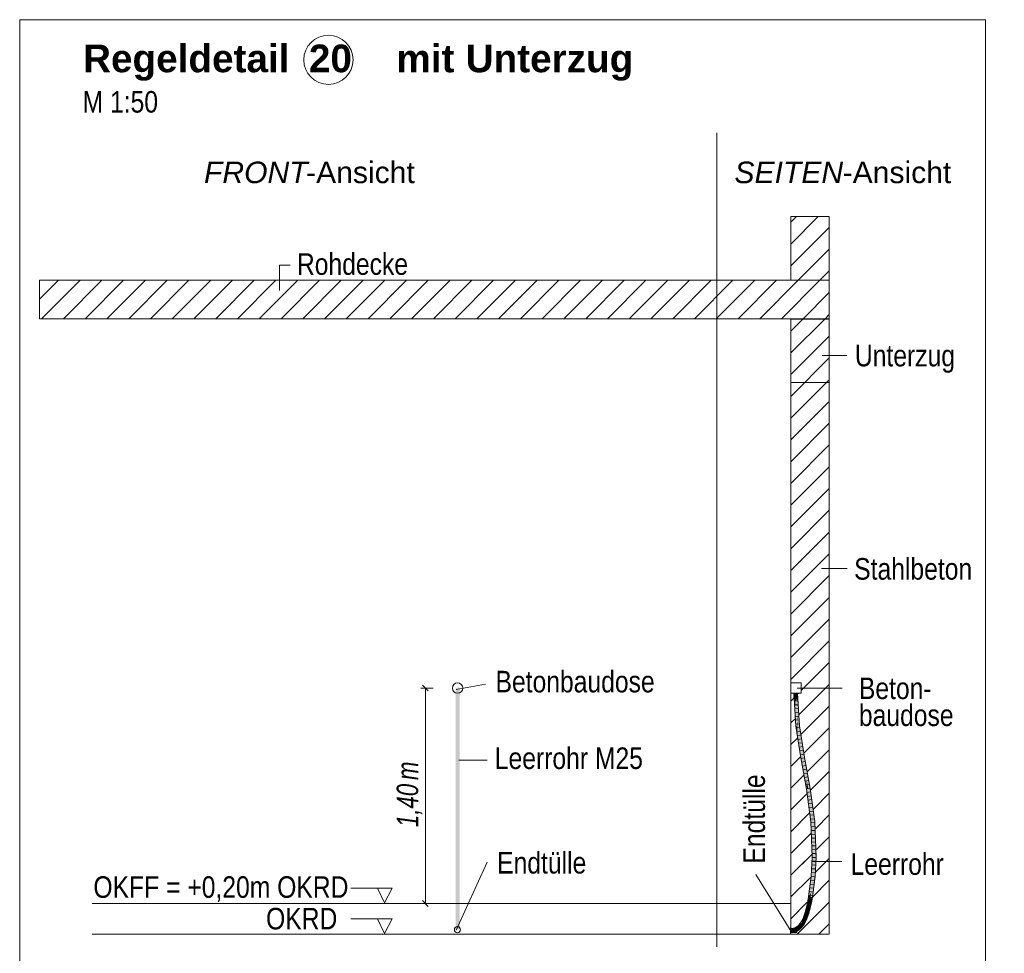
# Model space of a CAD drawing. Extents: x -720 to 300, y 62 to 1107.
# Tile 59 of 117: x 131 to 195, y 543 to 603. Entities that reach past the tile are written whole.
import ezdxf
from ezdxf.lldxf.tags import DXFTag

# ---------------------------------------------------------------- set-up
doc = ezdxf.new("R2010")
doc.units = 0
doc.layers.get('0').update_dxf_attribs({"lineweight": 35})
for name, color, linetype, lineweight, true_color in [('E_Aussparung Bemaßung-A06G9FMA8I', 5, 'Continuous', 9, 0x0000ff), ('E_Betonbaudose', 1, 'Continuous', 13, 0xff0000), ('E_Detail_Beschriftung', 7, 'Continuous', 13, 0x009900), ('E_Detail_Wandschraffur', 7, 'Continuous', 5, 0xc0c0c0), ('E_Leerrohr 25-A06G9FMB8I', 7, 'Continuous', 9, 0xff8000), ('E_Leerrohr 25-Shading', 7, 'Continuous', 9, 0xff8000), ('E_Leerrohr Beschriftung', 1, 'Continuous', 9, 0xff0000)]:
    doc.layers.add(name, color=color, linetype=linetype, lineweight=lineweight, true_color=true_color)
doc.layers.add('E_Detail_Linie_Text_Bem', color=7, linetype='Continuous', lineweight=13)
doc.styles.get("Standard").update_dxf_attribs({"font": 'ARIALN.TTF'})
tags = doc.linetypes.add('fein_strichliert', pattern=[4, 1, -2, 1]).pattern_tags.tags
tags[8:9] = [DXFTag(74, 4), DXFTag(75, 0), DXFTag(340, '0'), DXFTag(46, 0.0), DXFTag(50, 0.0), DXFTag(44, 0.0), DXFTag(45, 0.0)]
tags[6:7] = [DXFTag(74, 4), DXFTag(75, 0), DXFTag(340, '0'), DXFTag(46, 0.0), DXFTag(50, 0.0), DXFTag(44, 0.0), DXFTag(45, 0.0)]
tags[4:5] = [DXFTag(74, 4), DXFTag(75, 0), DXFTag(340, '0'), DXFTag(46, 0.0), DXFTag(50, 0.0), DXFTag(44, 0.0), DXFTag(45, 0.0)]
tags = doc.linetypes.add('fein_strichliert-A06G9FM98I', pattern=[4, 1, -2, 1]).pattern_tags.tags
tags[8:9] = [DXFTag(74, 4), DXFTag(75, 0), DXFTag(340, '0'), DXFTag(46, 0.0), DXFTag(50, 0.0), DXFTag(44, 0.0), DXFTag(45, 0.0)]
tags[6:7] = [DXFTag(74, 4), DXFTag(75, 0), DXFTag(340, '0'), DXFTag(46, 0.0), DXFTag(50, 0.0), DXFTag(44, 0.0), DXFTag(45, 0.0)]
tags[4:5] = [DXFTag(74, 4), DXFTag(75, 0), DXFTag(340, '0'), DXFTag(46, 0.0), DXFTag(50, 0.0), DXFTag(44, 0.0), DXFTag(45, 0.0)]
tags = doc.linetypes.add('STRICHPUNKT2-A06G9FMC8I', pattern=[12.7, 6.35, -3.175, 0, -3.175]).pattern_tags.tags
tags[10:11] = [DXFTag(74, 4), DXFTag(75, 0), DXFTag(340, '0'), DXFTag(46, 0.0), DXFTag(50, 0.0), DXFTag(44, 0.0), DXFTag(45, 0.0)]
tags[8:9] = [DXFTag(74, 4), DXFTag(75, 0), DXFTag(340, '0'), DXFTag(46, 0.0), DXFTag(50, 0.0), DXFTag(44, 0.0), DXFTag(45, 0.0)]
tags[6:7] = [DXFTag(74, 4), DXFTag(75, 0), DXFTag(340, '0'), DXFTag(46, 0.0), DXFTag(50, 0.0), DXFTag(44, 0.0), DXFTag(45, 0.0)]
tags[4:5] = [DXFTag(74, 4), DXFTag(75, 0), DXFTag(340, '0'), DXFTag(46, 0.0), DXFTag(50, 0.0), DXFTag(44, 0.0), DXFTag(45, 0.0)]

# ---------------------------------------------------------------- blocks, each defined once
blk = doc.blocks.new('Shading-A06G9FDB8I', base_point=(181.435, 714.584))
at = {"layer": 'E_Leerrohr 25-Shading', "color": 31, "true_color": 0xecb67f}
for points in [[(181.204, 559.537), (181.204, 559.531), (181.314, 559.537), (181.315, 559.531)], [(181.269, 559.137), (181.394, 559.137), (181.269, 559.531), (181.394, 559.531)], [(181.315, 559.531), (181.394, 559.531), (181.314, 559.537), (181.394, 559.537)], [(181.407, 559.537), (181.394, 559.537), (181.407, 559.531), (181.394, 559.531)], [(181.394, 559.531), (181.394, 559.137), (181.407, 559.531), (181.407, 559.137)], [(181.439, 559.537), (181.407, 559.537), (181.439, 559.531), (181.407, 559.531)], [(181.407, 559.137), (181.519, 559.137), (181.407, 559.531), (181.519, 559.531)], [(181.439, 559.537), (181.439, 559.531), (181.505, 559.537), (181.505, 559.531)], [(181.505, 559.531), (181.584, 559.531), (181.505, 559.537), (181.584, 559.537)], [(181.071, 544.192), (181.071, 544.303), (181.065, 544.191), (181.065, 544.303)], [(181.065, 544.159), (181.071, 544.159), (181.065, 544.191), (181.071, 544.192)], [(181.065, 544.113), (181.071, 544.113), (181.065, 544.159), (181.071, 544.159)], [(181.071, 544.08), (181.071, 544.113), (181.065, 544.08), (181.065, 544.113)], [(181.065, 544.002), (181.071, 544.002), (181.065, 544.08), (181.071, 544.08)], [(181.065, 543.923), (181.071, 543.923), (181.065, 544.002), (181.071, 544.002)], [(181.071, 544.113), (181.229, 544.238), (181.071, 544.238)], [(181.071, 544.113), (181.293, 544.121), (181.229, 544.238), (181.342, 544.125)], [(181.174, 544.115), (181.275, 544.12), (181.071, 544.113), (181.293, 544.121)], [(181.071, 544.113), (181.419, 544.113), (181.413, 544.119)], [(181.251, 544.018), (181.28, 544.096), (181.207, 544.005), (181.071, 544.113)], [(181.071, 544.113), (181.28, 544.096), (181.175, 544.109)], [(181.071, 544.113), (181.071, 543.988), (181.207, 544.005), (181.188, 543.999)], [(181.071, 544.113), (181.406, 544.099), (181.419, 544.113)], [(181.071, 543.988), (181.229, 543.988), (181.212, 544.001)], [(181.35, 544.117), (181.344, 544.123), (181.174, 544.115)], [(181.331, 544.09), (181.343, 544.102), (181.175, 544.109)], [(181.188, 543.999), (181.212, 544.001), (181.207, 544.005)], [(181.246, 544.005), (181.251, 544.018), (181.212, 544.001), (181.207, 544.005)], [(181.212, 544.001), (181.229, 543.988), (181.246, 544.005)], [(181.229, 544.238), (181.342, 544.125), (181.269, 544.238), (181.313, 544.194)], [(181.229, 543.988), (181.294, 543.988), (181.263, 544.022), (181.357, 544.05)], [(181.251, 544.018), (181.246, 544.005), (181.263, 544.022)], [(181.328, 544.086), (181.28, 544.096), (181.263, 544.022), (181.251, 544.018)], [(181.328, 544.086), (181.263, 544.022), (181.333, 544.052), (181.296, 544.032)], [(181.313, 544.194), (181.294, 544.238), (181.269, 544.238)], [(181.275, 544.12), (181.344, 544.123), (181.293, 544.121)], [(181.328, 544.086), (181.331, 544.09), (181.28, 544.096)], [(181.293, 544.121), (181.344, 544.123), (181.342, 544.125)], [(181.401, 544.131), (181.465, 544.238), (181.294, 544.238)], [(181.294, 544.238), (181.313, 544.194), (181.401, 544.131), (181.378, 544.129)], [(181.465, 543.988), (181.402, 544.064), (181.294, 543.988), (181.357, 544.05)], [(181.296, 544.032), (181.321, 544.039), (181.333, 544.052)], [(181.313, 544.194), (181.342, 544.125), (181.378, 544.129), (181.375, 544.128)], [(181.333, 544.052), (181.321, 544.039), (181.382, 544.076), (181.357, 544.05)], [(181.382, 544.076), (181.406, 544.099), (181.328, 544.086), (181.343, 544.102)], [(181.328, 544.086), (181.333, 544.052), (181.361, 544.08)], [(181.361, 544.08), (181.333, 544.052), (181.378, 544.076)], [(181.333, 544.052), (181.382, 544.076), (181.378, 544.076)], [(181.413, 544.119), (181.401, 544.131), (181.35, 544.117), (181.342, 544.125)], [(181.402, 544.064), (181.395, 544.073), (181.357, 544.05), (181.382, 544.076)], [(181.375, 544.128), (181.401, 544.131), (181.401, 544.131)], [(181.465, 544.067), (181.419, 544.113), (181.465, 544.059), (181.382, 544.076)], [(181.414, 544.068), (181.395, 544.073), (181.402, 544.064)], [(181.465, 544.059), (181.395, 544.073), (181.465, 544.054)], [(181.401, 544.131), (181.414, 544.133), (181.465, 544.238), (181.448, 544.167)], [(181.401, 544.131), (181.419, 544.113), (181.44, 544.134)], [(181.465, 544.042), (181.448, 544.058), (181.402, 544.064), (181.414, 544.068)], [(181.465, 544.042), (181.402, 544.064), (181.465, 543.988)], [(181.414, 544.133), (181.441, 544.136), (181.448, 544.167)], [(181.443, 544.137), (181.419, 544.113), (181.465, 544.139), (181.465, 544.113)], [(181.419, 544.113), (181.465, 544.067), (181.465, 544.113)], [(181.441, 544.136), (181.44, 544.134), (181.443, 544.137)], [(181.443, 544.137), (181.448, 544.167), (181.441, 544.136)], [(181.443, 544.137), (181.465, 544.159), (181.448, 544.167), (181.465, 544.184)], [(181.465, 544.159), (181.443, 544.137), (181.465, 544.139)], [(181.465, 544.184), (181.465, 544.238), (181.448, 544.167)], [(181.465, 544.054), (181.448, 544.058), (181.465, 544.042)]]:
    blk.add_solid(points, dxfattribs=at)
at = {"layer": 'E_Leerrohr 25-Shading', "color": 43, "true_color": 0xd7ab7f}
for points in [[(181.269, 559.531), (181.294, 559.129), (181.295, 559.285)], [(181.269, 559.531), (181.295, 559.285), (181.297, 559.531)], [(181.295, 559.285), (181.294, 559.129), (181.357, 558.705), (181.383, 558.303)], [(181.297, 559.531), (181.295, 559.285), (181.318, 559.34), (181.357, 558.705)], [(181.318, 559.34), (181.306, 559.531), (181.297, 559.531)], [(181.51, 559.186), (181.482, 559.531), (181.496, 559.32)], [(181.482, 559.531), (181.544, 559.13), (181.501, 559.531)], [(181.544, 559.13), (181.482, 559.531), (181.584, 558.495), (181.51, 559.186)], [(181.521, 558.919), (181.563, 558.529), (181.496, 559.32), (181.51, 559.186)], [(181.544, 559.13), (181.519, 559.531), (181.501, 559.531)], [(181.404, 557.384), (181.383, 558.303), (181.294, 559.129)], [(181.51, 559.186), (181.563, 558.529), (181.584, 558.495), (181.609, 558.094)], [(181.575, 558.325), (181.521, 558.919), (181.616, 557.406)], [(181.563, 558.529), (181.521, 558.919), (181.571, 558.423), (181.575, 558.325)], [(181.404, 557.384), (181.437, 557.387), (181.383, 558.303), (181.431, 557.536)], [(181.569, 558.468), (181.563, 558.529), (181.571, 558.423)], [(181.603, 558.029), (181.595, 558.227), (181.571, 558.423), (181.569, 558.468)], [(181.575, 558.325), (181.603, 558.029), (181.571, 558.423)], [(181.603, 558.029), (181.575, 558.325), (181.627, 557.408), (181.616, 557.406)], [(181.609, 558.094), (181.595, 558.227), (181.652, 557.41), (181.603, 558.029)], [(181.627, 557.408), (181.652, 557.41), (181.603, 558.029)], [(181.437, 557.387), (181.404, 557.384), (181.519, 556.638)], [(181.437, 557.387), (181.44, 557.388), (181.431, 557.536)], [(181.544, 556.475), (181.456, 557.285), (181.437, 557.387), (181.44, 557.388)], [(181.544, 556.475), (181.437, 557.387), (181.519, 556.638)], [(181.627, 557.408), (181.616, 557.406), (181.931, 555.372)], [(181.967, 555.378), (181.652, 557.41), (181.931, 555.372), (181.627, 557.408)], [(181.496, 557.028), (181.456, 557.285), (181.584, 556.218), (181.544, 556.475)], [(181.609, 556.055), (181.521, 556.865), (181.584, 556.218), (181.496, 557.028)], [(181.72, 555.336), (181.757, 555.342), (181.609, 556.055), (181.521, 556.865)], [(182.121, 553.333), (181.757, 555.342), (182.09, 553.299), (181.72, 555.336)], [(182.157, 554.329), (181.967, 555.378), (182.121, 554.325), (181.931, 555.372)], [(182.337, 553.338), (182.157, 554.329), (182.3, 553.333), (182.121, 554.325)], [(182.121, 553.333), (182.09, 553.299), (182.123, 553.304)], [(182.123, 553.304), (182.09, 553.299), (182.157, 552.811)], [(182.126, 553.305), (182.121, 553.333), (182.123, 553.304)], [(182.157, 552.811), (182.324, 551.775), (182.123, 553.304), (182.126, 553.305)], [(182.324, 551.775), (182.42, 551.183), (182.126, 553.305)], [(182.337, 553.338), (182.3, 553.333), (182.632, 551.201), (182.596, 551.198)], [(182.383, 551.18), (182.401, 551.181), (182.157, 552.811), (182.324, 551.775)], [(182.401, 551.181), (182.42, 551.183), (182.324, 551.775)], [(182.401, 551.181), (182.383, 551.18), (182.408, 550.551)], [(182.408, 550.551), (182.443, 549.986), (182.401, 551.181), (182.42, 551.183)], [(182.443, 549.986), (182.511, 548.88), (182.42, 551.183)], [(182.678, 550.055), (182.632, 551.201), (182.621, 550.576), (182.596, 551.198)], [(182.443, 549.986), (182.408, 550.551), (182.455, 549.376)], [(182.725, 548.881), (182.621, 550.576), (182.723, 548.881)], [(182.621, 550.576), (182.725, 548.881), (182.621, 550.576), (182.678, 550.055)], [(182.713, 548.881), (182.723, 548.881), (182.667, 549.396), (182.621, 550.576)], [(182.475, 548.879), (182.511, 548.88), (182.455, 549.376), (182.443, 549.986)], [(182.667, 549.396), (182.688, 548.881), (182.695, 548.881)], [(182.511, 548.88), (182.475, 548.879), (182.416, 547.638), (182.405, 547.639)], [(182.441, 547.636), (182.511, 548.88), (182.416, 547.638)], [(182.653, 547.616), (182.688, 548.881), (182.617, 547.62)], [(182.688, 548.881), (182.653, 547.616), (182.695, 548.881), (182.667, 547.848)], [(182.667, 547.848), (182.721, 548.825), (182.695, 548.881), (182.723, 548.881)], [(182.721, 548.825), (182.725, 548.881), (182.723, 548.881)], [(182.236, 546.312), (182.253, 546.31), (182.361, 547.294), (182.306, 546.684)], [(182.306, 546.684), (182.272, 546.307), (182.441, 547.636)], [(182.361, 547.294), (182.306, 546.684), (182.416, 547.638), (182.441, 547.636)], [(182.416, 547.638), (182.405, 547.639), (182.361, 547.294)], [(182.574, 547.284), (182.447, 546.284), (182.471, 546.281)], [(182.483, 546.279), (182.574, 547.284), (182.471, 546.281)], [(182.574, 547.284), (182.483, 546.279), (182.555, 546.843)], [(182.574, 547.284), (182.574, 547.284), (182.653, 547.616), (182.555, 546.843)], [(182.574, 547.284), (182.653, 547.616), (182.617, 547.62)], [(182.253, 546.31), (182.272, 546.307), (182.306, 546.684)], [(182.159, 545.887), (182.141, 545.797), (182.15, 545.795)], [(182.154, 545.837), (182.15, 545.795), (182.174, 545.804), (182.171, 545.79)], [(182.162, 545.871), (182.159, 545.887), (182.154, 545.837)], [(182.154, 545.837), (182.174, 545.804), (182.162, 545.871)], [(182.159, 545.887), (182.162, 545.871), (182.191, 546.054), (182.202, 546.052)], [(182.202, 546.052), (182.162, 545.871), (182.225, 546.048), (182.174, 545.804)], [(182.174, 545.804), (182.177, 545.789), (182.225, 546.048), (182.227, 546.048)], [(182.253, 546.31), (182.236, 546.312), (182.202, 546.052), (182.191, 546.054)], [(182.202, 546.052), (182.225, 546.048), (182.253, 546.31), (182.272, 546.307)], [(182.385, 545.741), (182.401, 546.016), (182.349, 545.749)], [(182.385, 545.741), (182.416, 545.899), (182.401, 546.016), (182.434, 546.01)], [(182.471, 546.281), (182.447, 546.284), (182.434, 546.01), (182.401, 546.016)], [(182.416, 545.899), (182.437, 546.009), (182.434, 546.01)], [(182.437, 546.009), (182.483, 546.279), (182.434, 546.01), (182.471, 546.281)], [(181.853, 544.859), (181.876, 544.849), (181.989, 545.223), (181.911, 544.937)], [(181.911, 544.937), (181.887, 544.844), (182.053, 545.288)], [(181.989, 545.223), (181.911, 544.937), (182.024, 545.297), (182.053, 545.288)], [(182.024, 545.297), (182.018, 545.299), (181.989, 545.223)], [(182.018, 545.299), (182.024, 545.297), (182.141, 545.797), (182.091, 545.51)], [(182.024, 545.297), (182.053, 545.288), (182.091, 545.51)], [(182.091, 545.51), (182.053, 545.288), (182.13, 545.633), (182.122, 545.569)], [(182.141, 545.797), (182.091, 545.51), (182.15, 545.795), (182.13, 545.633)], [(182.122, 545.569), (182.177, 545.789), (182.15, 545.795)], [(182.159, 544.965), (182.257, 545.226), (182.122, 544.971), (182.222, 545.236)], [(182.171, 545.79), (182.177, 545.789), (182.174, 545.804)], [(182.385, 545.741), (182.349, 545.749), (182.257, 545.226), (182.222, 545.236)], [(181.77, 544.672), (181.757, 544.68), (181.645, 544.522), (181.645, 544.523)], [(181.645, 544.522), (181.661, 544.51), (181.77, 544.672), (181.783, 544.664)], [(181.783, 544.664), (181.661, 544.51), (181.788, 544.661), (181.669, 544.503)], [(181.876, 544.849), (181.853, 544.859), (181.77, 544.672), (181.757, 544.68)], [(181.77, 544.672), (181.783, 544.664), (181.876, 544.849), (181.887, 544.844)], [(181.841, 544.368), (181.97, 544.549), (181.838, 544.427), (181.938, 544.568)], [(181.876, 544.849), (181.887, 544.844), (181.911, 544.937)], [(181.97, 544.549), (182.049, 544.776), (181.938, 544.568)], [(181.97, 544.549), (182.025, 544.652), (182.049, 544.776), (182.074, 544.765)], [(182.025, 544.652), (182.083, 544.761), (182.074, 544.765)], [(182.049, 544.776), (182.074, 544.765), (182.122, 544.971), (182.137, 544.969)], [(182.074, 544.765), (182.083, 544.761), (182.137, 544.969), (182.159, 544.965)], [(181.164, 544.206), (181.16, 544.243), (181.071, 544.201), (181.071, 544.238)], [(181.188, 543.994), (181.184, 544.031), (181.071, 543.988), (181.071, 544.024)], [(181.164, 544.206), (181.229, 544.255), (181.16, 544.243)], [(181.164, 544.206), (181.25, 544.222), (181.229, 544.255), (181.243, 544.252)], [(181.188, 543.994), (181.291, 544.05), (181.184, 544.031)], [(181.291, 544.05), (181.188, 543.994), (181.294, 544.04), (181.229, 544.002)], [(181.243, 544.252), (181.242, 544.257), (181.229, 544.255)], [(181.229, 544.002), (181.294, 544.013), (181.294, 544.04), (181.299, 544.016)], [(181.269, 544.266), (181.242, 544.257), (181.273, 544.248), (181.243, 544.252)], [(181.243, 544.252), (181.25, 544.222), (181.273, 544.248)], [(181.273, 544.248), (181.25, 544.222), (181.318, 544.242)], [(181.294, 544.273), (181.269, 544.266), (181.286, 544.263)], [(181.269, 544.266), (181.273, 544.248), (181.286, 544.263)], [(181.331, 544.246), (181.313, 544.26), (181.273, 544.248), (181.286, 544.263)], [(181.331, 544.246), (181.273, 544.248), (181.318, 544.242)], [(181.313, 544.26), (181.294, 544.273), (181.286, 544.263)], [(181.318, 544.058), (181.291, 544.05), (181.294, 544.04)], [(181.323, 544.27), (181.319, 544.281), (181.294, 544.273)], [(181.323, 544.27), (181.294, 544.273), (181.327, 544.258), (181.313, 544.26)], [(181.294, 544.04), (181.297, 544.025), (181.318, 544.058), (181.357, 544.07)], [(181.294, 544.013), (181.3, 544.014), (181.299, 544.016)], [(181.297, 544.025), (181.299, 544.016), (181.357, 544.07), (181.383, 544.078)], [(181.3, 544.014), (181.383, 544.078), (181.299, 544.016)], [(181.3, 544.014), (181.406, 544.046), (181.383, 544.078), (181.393, 544.081)], [(181.313, 544.26), (181.331, 544.246), (181.327, 544.258)], [(181.383, 544.269), (181.406, 544.279), (181.319, 544.281), (181.389, 544.312)], [(181.383, 544.269), (181.319, 544.281), (181.323, 544.27)], [(181.323, 544.27), (181.327, 544.258), (181.383, 544.269), (181.357, 544.258)], [(181.327, 544.258), (181.331, 544.246), (181.357, 544.258)], [(181.406, 544.279), (181.482, 544.369), (181.389, 544.312)], [(181.393, 544.081), (181.406, 544.046), (181.431, 544.097), (181.447, 544.097)], [(181.482, 544.369), (181.406, 544.279), (181.489, 544.359), (181.431, 544.294)], [(181.447, 544.097), (181.406, 544.046), (181.505, 544.097), (181.507, 544.091)], [(181.431, 544.294), (181.456, 544.31), (181.489, 544.359), (181.494, 544.352)], [(181.447, 544.097), (181.456, 544.109), (181.431, 544.097)], [(181.456, 544.109), (181.447, 544.097), (181.498, 544.108), (181.505, 544.097)], [(181.494, 544.352), (181.456, 544.31), (181.502, 544.341), (181.496, 544.334)], [(181.498, 544.108), (181.49, 544.124), (181.456, 544.109)], [(181.519, 544.4), (181.482, 544.369), (181.489, 544.359)], [(181.494, 544.352), (181.544, 544.421), (181.489, 544.359), (181.519, 544.4)], [(181.496, 544.127), (181.49, 544.124), (181.584, 544.139), (181.544, 544.114)], [(181.544, 544.114), (181.49, 544.124), (181.498, 544.108)], [(181.494, 544.352), (181.502, 544.341), (181.544, 544.421), (181.51, 544.352)], [(181.496, 544.334), (181.503, 544.339), (181.502, 544.341)], [(181.521, 544.143), (181.496, 544.127), (181.609, 544.154), (181.584, 544.139)], [(181.498, 544.108), (181.505, 544.097), (181.544, 544.114), (181.519, 544.099)], [(181.502, 544.341), (181.503, 544.339), (181.51, 544.352)], [(181.576, 544.43), (181.503, 544.339), (181.521, 544.354)], [(181.576, 544.43), (181.564, 544.426), (181.503, 544.339), (181.51, 544.352)], [(181.505, 544.097), (181.507, 544.091), (181.519, 544.099)], [(181.564, 544.426), (181.544, 544.421), (181.51, 544.352)], [(181.521, 544.354), (181.592, 544.413), (181.576, 544.43)], [(181.609, 544.154), (181.628, 544.166), (181.521, 544.143), (181.606, 544.195)], [(181.567, 544.44), (181.544, 544.421), (181.571, 544.436), (181.564, 544.426)], [(181.564, 544.426), (181.576, 544.43), (181.571, 544.436)], [(181.584, 544.458), (181.567, 544.44), (181.571, 544.436)], [(181.576, 544.43), (181.609, 544.485), (181.571, 544.436), (181.584, 544.458)], [(181.58, 544.437), (181.576, 544.43), (181.597, 544.433), (181.584, 544.421)], [(181.603, 544.457), (181.609, 544.485), (181.58, 544.437)], [(181.58, 544.437), (181.597, 544.433), (181.603, 544.457)], [(181.584, 544.421), (181.592, 544.413), (181.597, 544.433)], [(181.597, 544.433), (181.592, 544.413), (181.669, 544.503), (181.673, 544.5)], [(181.661, 544.51), (181.603, 544.457), (181.669, 544.503), (181.597, 544.433)], [(181.609, 544.485), (181.603, 544.457), (181.645, 544.523), (181.661, 544.51)], [(181.723, 544.275), (181.714, 544.285), (181.621, 544.175), (181.606, 544.195)], [(181.628, 544.166), (181.739, 544.258), (181.621, 544.175), (181.723, 544.275)], [(181.814, 544.389), (181.812, 544.39), (181.723, 544.275), (181.714, 544.285)], [(181.723, 544.275), (181.819, 544.385), (181.814, 544.389)], [(181.723, 544.275), (181.739, 544.258), (181.819, 544.385), (181.766, 544.287)], [(181.766, 544.287), (181.841, 544.368), (181.819, 544.385)], [(181.838, 544.427), (181.812, 544.39), (181.814, 544.389)], [(181.819, 544.385), (181.841, 544.368), (181.838, 544.427)]]:
    blk.add_solid(points, dxfattribs=at)
at = {"layer": 'E_Leerrohr 25-Shading', "color": 31, "true_color": 0xfabd7f}
for points in [[(181.326, 559.531), (181.306, 559.531), (181.318, 559.34)], [(181.318, 559.34), (181.357, 558.705), (181.326, 559.531), (181.361, 558.779)], [(181.394, 559.531), (181.326, 559.531), (181.361, 558.779)], [(181.394, 559.531), (181.361, 558.779), (181.407, 558.845), (181.383, 558.303)], [(181.407, 558.845), (181.419, 559.129), (181.394, 559.531)], [(181.412, 559.531), (181.394, 559.531), (181.419, 559.129)], [(181.419, 559.129), (181.437, 559.531), (181.412, 559.531)], [(181.437, 559.531), (181.419, 559.129), (181.521, 558.919), (181.499, 558.429)], [(181.437, 559.531), (181.521, 558.919), (181.482, 559.531)], [(181.357, 558.705), (181.383, 558.303), (181.361, 558.779)], [(181.383, 558.303), (181.431, 557.536), (181.407, 558.845)], [(181.431, 557.536), (181.419, 559.129), (181.407, 558.845)], [(181.431, 557.536), (181.44, 557.388), (181.419, 559.129), (181.451, 557.389)], [(181.459, 558.495), (181.419, 559.129), (181.479, 557.392), (181.451, 557.389)], [(181.499, 558.429), (181.419, 559.129), (181.484, 558.093)], [(181.499, 558.429), (181.616, 557.406), (181.521, 558.919)], [(181.484, 558.093), (181.459, 558.495), (181.497, 557.394), (181.479, 557.392)], [(181.528, 557.397), (181.616, 557.406), (181.484, 558.093), (181.499, 558.429)], [(181.528, 557.397), (181.484, 558.093), (181.491, 557.739)], [(181.451, 557.389), (181.44, 557.388), (181.456, 557.285)], [(181.451, 557.389), (181.456, 557.285), (181.479, 557.392), (181.492, 557.104)], [(181.492, 557.104), (181.515, 556.99), (181.479, 557.392), (181.497, 557.394)], [(181.528, 557.397), (181.491, 557.739), (181.501, 557.394), (181.496, 557.436)], [(181.496, 557.436), (181.497, 557.394), (181.501, 557.394)], [(181.497, 557.394), (181.515, 556.99), (181.501, 557.394), (181.844, 555.357)], [(181.844, 555.357), (181.528, 557.397), (181.501, 557.394)], [(181.616, 557.406), (181.528, 557.397), (181.931, 555.372), (181.844, 555.357)], [(181.492, 557.104), (181.456, 557.285), (181.496, 557.028)], [(181.521, 556.865), (181.515, 556.99), (181.496, 557.028), (181.492, 557.104)], [(181.757, 555.342), (181.844, 555.357), (181.521, 556.865), (181.515, 556.99)], [(182.105, 553.913), (181.844, 555.357), (182.121, 553.333), (181.757, 555.342)], [(182.121, 554.325), (181.931, 555.372), (182.105, 553.913), (181.844, 555.357)], [(182.3, 553.333), (182.121, 554.325), (182.213, 553.319), (182.105, 553.913)], [(182.213, 553.319), (182.105, 553.913), (182.126, 553.305), (182.121, 553.333)], [(182.213, 553.319), (182.126, 553.305), (182.508, 551.19), (182.42, 551.183)], [(182.596, 551.198), (182.3, 553.333), (182.553, 551.194), (182.213, 553.319)], [(182.213, 553.319), (182.508, 551.19), (182.553, 551.194)], [(182.508, 551.19), (182.42, 551.183), (182.6, 548.88), (182.511, 548.88)], [(182.596, 551.198), (182.508, 551.19), (182.688, 548.881), (182.6, 548.88)], [(182.6, 548.88), (182.511, 548.88), (182.529, 547.628), (182.441, 547.636)], [(182.688, 548.881), (182.6, 548.88), (182.617, 547.62), (182.529, 547.628)], [(182.402, 546.63), (182.529, 547.628), (182.272, 546.307), (182.441, 547.636)], [(182.617, 547.62), (182.529, 547.628), (182.447, 546.284), (182.36, 546.296)], [(182.402, 546.63), (182.272, 546.307), (182.312, 546.302)], [(182.36, 546.296), (182.402, 546.63), (182.312, 546.302)], [(182.244, 546.045), (182.227, 546.048), (182.177, 545.789)], [(182.263, 545.769), (182.314, 546.032), (182.177, 545.789), (182.244, 546.045)], [(182.279, 546.306), (182.272, 546.307), (182.227, 546.048)], [(182.244, 546.045), (182.312, 546.302), (182.227, 546.048), (182.279, 546.306)], [(182.244, 546.045), (182.227, 546.048), (182.227, 546.048)], [(182.314, 546.032), (182.36, 546.296), (182.244, 546.045), (182.312, 546.302)], [(182.401, 546.016), (182.314, 546.032), (182.349, 545.749), (182.263, 545.769)], [(182.447, 546.284), (182.36, 546.296), (182.401, 546.016), (182.314, 546.032)], [(181.968, 544.81), (182.053, 545.288), (181.887, 544.844)], [(181.968, 544.81), (182.107, 545.183), (182.053, 545.288), (182.112, 545.27)], [(182.222, 545.236), (182.137, 545.262), (182.049, 544.776), (181.968, 544.81)], [(182.122, 545.569), (182.053, 545.288), (182.112, 545.27)], [(182.107, 545.183), (182.137, 545.262), (182.112, 545.27)], [(182.137, 545.262), (182.122, 545.569), (182.112, 545.27)], [(182.137, 545.262), (182.263, 545.769), (182.122, 545.569), (182.177, 545.789)], [(182.349, 545.749), (182.263, 545.769), (182.222, 545.236), (182.137, 545.262)], [(182.263, 545.769), (182.177, 545.789), (182.177, 545.789)], [(181.688, 544.489), (181.859, 544.617), (181.673, 544.5), (181.816, 544.644)], [(181.743, 544.445), (181.863, 544.615), (181.688, 544.489), (181.859, 544.617)], [(181.938, 544.568), (181.863, 544.615), (181.812, 544.39), (181.743, 544.445)], [(181.868, 544.623), (181.968, 544.81), (181.788, 544.661), (181.887, 544.844)], [(181.868, 544.623), (181.788, 544.661), (181.859, 544.617)], [(181.863, 544.615), (181.868, 544.623), (181.859, 544.617)], [(182.049, 544.776), (181.968, 544.81), (181.938, 544.568), (181.863, 544.615)], [(181.174, 544.119), (181.164, 544.206), (181.071, 544.113), (181.071, 544.201)], [(181.184, 544.031), (181.174, 544.119), (181.071, 544.024), (181.071, 544.113)], [(181.253, 544.209), (181.25, 544.222), (181.164, 544.206)], [(181.174, 544.119), (181.271, 544.136), (181.164, 544.206), (181.253, 544.209)], [(181.291, 544.05), (181.271, 544.136), (181.184, 544.031), (181.174, 544.119)], [(181.318, 544.242), (181.25, 544.222), (181.322, 544.232)], [(181.25, 544.222), (181.253, 544.209), (181.322, 544.232), (181.332, 544.21)], [(181.332, 544.21), (181.253, 544.209), (181.34, 544.192), (181.253, 544.209)], [(181.253, 544.209), (181.271, 544.136), (181.34, 544.192), (181.354, 544.161)], [(181.271, 544.136), (181.291, 544.05), (181.354, 544.161), (181.346, 544.137)], [(181.346, 544.137), (181.291, 544.05), (181.318, 544.058)], [(181.318, 544.242), (181.322, 544.232), (181.331, 544.246), (181.336, 544.235)], [(181.362, 544.164), (181.346, 544.137), (181.383, 544.078), (181.318, 544.058)], [(181.322, 544.232), (181.354, 544.161), (181.336, 544.235), (181.362, 544.164)], [(181.359, 544.254), (181.357, 544.258), (181.331, 544.246)], [(181.355, 544.237), (181.366, 544.238), (181.331, 544.246), (181.359, 544.254)], [(181.355, 544.237), (181.331, 544.246), (181.336, 544.235)], [(181.394, 544.178), (181.37, 544.231), (181.336, 544.235), (181.355, 544.237)], [(181.394, 544.178), (181.336, 544.235), (181.362, 544.164)], [(181.346, 544.137), (181.362, 544.164), (181.354, 544.161)], [(181.37, 544.231), (181.366, 544.238), (181.355, 544.237)], [(181.386, 544.262), (181.383, 544.269), (181.359, 544.254), (181.357, 544.258)], [(181.407, 544.216), (181.386, 544.262), (181.37, 544.231), (181.359, 544.254)], [(181.419, 544.189), (181.362, 544.164), (181.388, 544.093)], [(181.362, 544.164), (181.383, 544.078), (181.388, 544.093)], [(181.407, 544.216), (181.37, 544.231), (181.394, 544.178)], [(181.412, 544.269), (181.406, 544.279), (181.386, 544.262), (181.383, 544.269)], [(181.383, 544.078), (181.393, 544.081), (181.388, 544.093)], [(181.419, 544.255), (181.412, 544.269), (181.407, 544.216), (181.386, 544.262)], [(181.393, 544.081), (181.419, 544.189), (181.388, 544.093)], [(181.419, 544.189), (181.393, 544.081), (181.456, 544.109)], [(181.394, 544.178), (181.419, 544.189), (181.407, 544.216)], [(181.429, 544.289), (181.431, 544.294), (181.406, 544.279)], [(181.412, 544.269), (181.424, 544.272), (181.406, 544.279), (181.429, 544.289)], [(181.407, 544.216), (181.419, 544.189), (181.419, 544.255), (181.433, 544.23)], [(181.419, 544.255), (181.424, 544.272), (181.412, 544.269)], [(181.433, 544.23), (181.456, 544.31), (181.419, 544.255), (181.431, 544.294)], [(181.419, 544.189), (181.448, 544.202), (181.433, 544.23)], [(181.419, 544.189), (181.456, 544.109), (181.448, 544.202), (181.49, 544.124)], [(181.448, 544.202), (181.456, 544.31), (181.433, 544.23)], [(181.491, 544.319), (181.456, 544.31), (181.459, 544.208), (181.448, 544.202)], [(181.49, 544.124), (181.521, 544.143), (181.448, 544.202), (181.484, 544.224)], [(181.496, 544.334), (181.456, 544.31), (181.491, 544.319)], [(181.513, 544.325), (181.491, 544.319), (181.484, 544.224), (181.459, 544.208)], [(181.484, 544.224), (181.555, 544.267), (181.513, 544.325)], [(181.521, 544.143), (181.606, 544.195), (181.484, 544.224), (181.555, 544.267)], [(181.503, 544.339), (181.496, 544.334), (181.513, 544.325), (181.491, 544.319)], [(181.519, 544.348), (181.521, 544.354), (181.503, 544.339)], [(181.513, 544.325), (181.519, 544.348), (181.503, 544.339)], [(181.555, 544.267), (181.521, 544.354), (181.513, 544.325)], [(181.555, 544.267), (181.653, 544.349), (181.521, 544.354), (181.592, 544.413)], [(181.714, 544.285), (181.653, 544.349), (181.606, 544.195), (181.555, 544.267)], [(181.688, 544.489), (181.673, 544.5), (181.592, 544.413)], [(181.653, 544.349), (181.743, 544.445), (181.592, 544.413), (181.688, 544.489)], [(181.653, 544.349), (181.592, 544.413), (181.592, 544.413)], [(181.812, 544.39), (181.743, 544.445), (181.714, 544.285), (181.653, 544.349)]]:
    blk.add_solid(points, dxfattribs=at)
blk = doc.blocks.new('Referenz-A06G9FMD8I')
at = {"layer": 'E_Aussparung Bemaßung-A06G9FMA8I', "linetype": 'Continuous', "ltscale": 0.13}
for p, q in [((157.519, 559.678), (157.137, 560.059)), ((157.028, 559.868), (157.828, 559.868)), ((157.328, 559.868), (157.328, 545.868)), ((157.628, 545.868), (156.828, 545.868)), ((157.519, 545.678), (157.137, 546.059))]:
    blk.add_line(p, q, dxfattribs=at)
at = {"layer": 'E_Betonbaudose', "linetype": 'Continuous', "ltscale": 0.13}
for p, q in [((181.079, 559.528), (181.079, 560.208)), ((181.079, 560.208), (181.759, 560.208)), ((181.759, 560.208), (181.759, 559.528)), ((181.759, 559.528), (181.079, 559.528))]:
    blk.add_line(p, q, dxfattribs=at)
for centre, radius in [((159.423, 559.868), 0.34), ((159.414, 544.16), 0.2)]:
    blk.add_circle(centre, radius, dxfattribs=at)
at = {"layer": 'E_Detail_Linie_Text_Bem', "linetype": 'fein_strichliert-A06G9FM98I', "ltscale": 0.65}
for p, q in [((193.732, 603.296), (130.963, 603.296)), ((130.963, 603.296), (130.963, 541.979)), ((193.732, 541.979), (193.732, 603.296)), ((176.27, 543.06), (176.27, 595.94))]:
    blk.add_line(p, q, dxfattribs=at)
at = {"layer": 'E_Detail_Linie_Text_Bem', "linetype": 'Continuous', "ltscale": 0.13}
for p, q in [((181.079, 590.503), (183.579, 590.503)), ((181.079, 586.368), (181.079, 590.503)), ((183.579, 590.503), (183.579, 586.368)), ((183.579, 586.368), (132.252, 586.368)), ((132.252, 586.368), (132.252, 583.868)), ((183.579, 586.368), (181.079, 586.368)), ((183.579, 583.868), (183.579, 586.368)), ((132.252, 583.868), (142.644, 583.868)), ((132.252, 583.868), (181.079, 583.868)), ((142.644, 583.868), (183.579, 583.868)), ((181.079, 583.868), (183.579, 583.868)), ((181.079, 572.068), (181.079, 583.868)), ((181.079, 583.847), (183.579, 583.847)), ((181.079, 579.712), (181.079, 583.847)), ((183.579, 583.868), (183.579, 543.868)), ((183.579, 583.847), (183.579, 579.712)), ((183.579, 579.712), (181.079, 579.712)), ((181.079, 571.868), (181.079, 572.068)), ((181.079, 543.868), (181.079, 571.868)), ((135.682, 545.868), (181.042, 545.868)), ((135.682, 543.868), (182.329, 543.868)), ((183.579, 543.868), (181.079, 543.868))]:
    blk.add_line(p, q, dxfattribs=at)
at = {"layer": 'E_Detail_Linie_Text_Bem', "color": 0, "linetype": 'Continuous', "ltscale": 0.13}
for p, q in [((147.853, 585.689), (147.853, 587.337)), ((147.853, 587.337), (148.54, 587.337)), ((184.718, 581.48), (183.124, 581.48)), ((184.747, 567.645), (183.076, 567.645)), ((161.244, 560.123), (159.333, 559.776)), ((181.485, 559.868), (184.423, 559.868)), ((161.346, 555.189), (159.496, 555.189)), ((159.334, 544.139), (161.346, 548.544)), ((182.451, 548.59), (184.383, 548.59)), ((181.136, 543.991), (178.793, 547.743)), ((155.176, 546.869), (152.492, 546.869)), ((154.209, 546.872), (154.666, 545.919)), ((154.666, 545.919), (155.176, 546.869)), ((155.176, 544.869), (152.492, 544.869)), ((154.209, 544.872), (154.666, 543.919)), ((154.666, 543.919), (155.176, 544.869))]:
    blk.add_line(p, q, dxfattribs=at)
at = {"layer": 'E_Detail_Linie_Text_Bem', "linetype": 'Continuous', "ltscale": 0.13}
blk.add_solid([(159.548, 559.898), (159.548, 544.162), (159.298, 559.897), (159.298, 544.162)], dxfattribs=at)
at = {"layer": 'E_Detail_Wandschraffur', "linetype": 'fein_strichliert', "ltscale": 0.13}
for p, q in [((181.079, 588.717), (182.865, 590.503)), ((181.559, 586.368), (183.579, 588.389)), ((132.252, 585.145), (133.476, 586.368)), ((133.804, 583.868), (136.304, 586.368)), ((136.633, 583.868), (139.133, 586.368)), ((139.461, 583.868), (141.961, 586.368)), ((142.289, 583.868), (144.789, 586.368)), ((145.118, 583.868), (147.618, 586.368)), ((147.946, 583.868), (150.446, 586.368)), ((150.775, 583.868), (153.275, 586.368)), ((153.603, 583.868), (156.103, 586.368)), ((156.432, 583.868), (158.932, 586.368)), ((159.26, 583.868), (161.76, 586.368)), ((162.088, 583.868), (164.588, 586.368)), ((164.917, 583.868), (167.417, 586.368)), ((167.745, 583.868), (170.245, 586.368)), ((170.574, 583.868), (173.074, 586.368)), ((173.402, 583.868), (175.902, 586.368)), ((176.23, 583.868), (178.73, 586.368)), ((179.059, 583.868), (181.559, 586.368)), ((181.887, 583.868), (183.579, 585.56)), ((181.079, 583.06), (181.887, 583.868)), ((181.079, 580.232), (183.579, 582.732)), ((181.079, 577.403), (183.579, 579.903)), ((181.079, 574.575), (183.579, 577.075)), ((181.079, 571.747), (183.579, 574.247)), ((181.079, 568.918), (183.579, 571.418)), ((181.079, 566.09), (183.579, 568.59)), ((181.079, 563.261), (183.579, 565.761)), ((181.079, 560.433), (183.579, 562.933)), ((181.623, 558.149), (183.579, 560.104)), ((181.079, 557.604), (181.352, 557.877)), ((181.954, 555.651), (183.579, 557.276)), ((181.079, 554.776), (181.687, 555.384)), ((182.376, 553.244), (183.579, 554.448)), ((181.079, 551.948), (182.128, 552.996)), ((182.711, 550.751), (183.579, 551.619)), ((181.079, 549.119), (182.424, 550.464)), ((182.708, 547.92), (183.579, 548.791)), ((181.079, 546.291), (182.346, 547.557)), ((181.962, 547.173), (182.216, 547.427)), ((181.485, 543.868), (183.579, 545.962))]:
    blk.add_line(p, q, dxfattribs=at)
at = {"layer": 'E_Detail_Wandschraffur', "linetype": 'ByBlock', "ltscale": 0.13}
for p, q in [((181.079, 590.131), (181.451, 590.503)), ((181.079, 587.303), (183.579, 589.803)), ((182.973, 586.368), (183.579, 586.974)), ((132.39, 583.868), (134.89, 586.368)), ((135.218, 583.868), (137.718, 586.368)), ((138.047, 583.868), (140.547, 586.368)), ((140.875, 583.868), (143.375, 586.368)), ((143.704, 583.868), (146.204, 586.368)), ((146.532, 583.868), (149.032, 586.368)), ((149.36, 583.868), (151.86, 586.368)), ((152.189, 583.868), (154.689, 586.368)), ((155.017, 583.868), (157.517, 586.368)), ((157.846, 583.868), (160.346, 586.368)), ((160.674, 583.868), (163.174, 586.368)), ((163.503, 583.868), (166.003, 586.368)), ((166.331, 583.868), (168.831, 586.368)), ((169.159, 583.868), (171.659, 586.368)), ((171.988, 583.868), (174.488, 586.368)), ((174.816, 583.868), (177.316, 586.368)), ((177.645, 583.868), (180.145, 586.368)), ((180.473, 583.868), (182.973, 586.368)), ((181.079, 581.646), (183.302, 583.868)), ((183.302, 583.868), (183.579, 584.146)), ((181.079, 578.818), (183.579, 581.318)), ((181.079, 575.989), (183.579, 578.489)), ((181.079, 573.161), (183.579, 575.661)), ((181.079, 570.332), (183.579, 572.832)), ((181.079, 567.504), (183.579, 570.004)), ((181.079, 564.675), (183.579, 567.175)), ((181.079, 561.847), (183.579, 564.347)), ((181.759, 559.699), (183.579, 561.519)), ((181.522, 559.461), (181.581, 559.52)), ((181.079, 559.019), (181.271, 559.21)), ((181.756, 556.867), (183.579, 558.69)), ((181.079, 556.19), (181.503, 556.614)), ((182.163, 554.445), (183.579, 555.862)), ((181.079, 553.362), (181.906, 554.188)), ((182.545, 551.999), (183.579, 553.033)), ((181.079, 550.533), (182.3, 551.754)), ((182.749, 549.375), (183.579, 550.205)), ((181.079, 547.705), (182.455, 549.08)), ((181.586, 548.212), (181.995, 548.621)), ((182.488, 546.285), (183.579, 547.377)), ((181.079, 544.877), (182.129, 545.927)), ((182.399, 546.196), (182.455, 546.253)), ((182.9, 543.868), (183.579, 544.548))]:
    blk.add_line(p, q, dxfattribs=at)
at = {"layer": 'E_Leerrohr 25-A06G9FMB8I', "linetype": 'Continuous', "ltscale": 0.13}
for p, q in [((181.204, 559.537), (181.204, 559.531)), ((181.204, 559.537), (181.315, 559.537)), ((181.204, 559.531), (181.315, 559.531)), ((181.269, 559.531), (181.269, 559.137)), ((181.269, 559.531), (181.342, 559.531)), ((181.269, 559.531), (181.519, 559.531)), ((181.269, 559.531), (181.404, 557.384)), ((181.292, 559.28), (181.527, 559.283)), ((181.315, 559.537), (181.473, 559.537)), ((181.315, 559.531), (181.473, 559.531)), ((181.342, 559.531), (181.446, 559.531)), ((181.446, 559.531), (181.519, 559.531)), ((181.473, 559.537), (181.584, 559.537)), ((181.473, 559.531), (181.584, 559.531)), ((181.519, 559.137), (181.519, 559.531)), ((181.519, 559.531), (181.652, 557.41)), ((181.584, 559.531), (181.584, 559.537)), ((181.269, 559.137), (181.342, 559.137)), ((181.308, 559.029), (181.543, 559.035)), ((181.323, 558.778), (181.558, 558.787)), ((181.342, 559.137), (181.446, 559.137)), ((181.446, 559.137), (181.519, 559.137)), ((181.339, 558.527), (181.574, 558.539)), ((181.355, 558.276), (181.589, 558.291)), ((181.371, 558.025), (181.605, 558.043)), ((181.386, 557.774), (181.621, 557.795)), ((181.402, 557.523), (181.636, 557.547)), ((181.404, 557.384), (181.72, 555.336)), ((181.652, 557.41), (181.967, 555.378)), ((181.428, 557.274), (181.662, 557.3)), ((181.466, 557.026), (181.7, 557.053)), ((181.505, 556.778), (181.738, 556.807)), ((181.543, 556.53), (181.776, 556.561)), ((181.582, 556.282), (181.814, 556.315)), ((181.62, 556.034), (181.852, 556.068)), ((181.658, 555.786), (181.891, 555.822)), ((181.697, 555.538), (181.929, 555.576)), ((181.72, 555.336), (182.09, 553.299)), ((181.736, 555.291), (181.968, 555.33)), ((181.781, 555.045), (182.013, 555.084)), ((181.825, 554.799), (182.057, 554.838)), ((181.967, 555.378), (182.337, 553.338)), ((181.87, 554.553), (182.102, 554.591)), ((181.915, 554.307), (182.146, 554.345)), ((181.959, 554.062), (182.191, 554.099)), ((182.004, 553.816), (182.236, 553.853)), ((182.048, 553.57), (182.28, 553.607)), ((182.09, 553.299), (182.383, 551.18)), ((182.093, 553.324), (182.325, 553.361)), ((182.128, 553.077), (182.36, 553.113)), ((182.337, 553.338), (182.632, 551.201)), ((182.162, 552.831), (182.395, 552.864)), ((182.196, 552.584), (182.429, 552.615)), ((182.231, 552.337), (182.464, 552.367)), ((182.265, 552.091), (182.498, 552.118)), ((182.299, 551.844), (182.532, 551.87)), ((182.333, 551.597), (182.567, 551.621)), ((182.367, 551.351), (182.601, 551.372)), ((182.383, 551.18), (182.475, 548.879)), ((182.394, 551.103), (182.628, 551.123)), ((182.632, 551.201), (182.725, 548.881)), ((182.404, 550.855), (182.638, 550.872)), ((182.414, 550.606), (182.648, 550.621)), ((182.423, 550.357), (182.658, 550.371)), ((182.433, 550.108), (182.668, 550.12)), ((182.443, 549.859), (182.678, 549.869)), ((182.453, 549.611), (182.688, 549.618)), ((182.463, 549.362), (182.698, 549.367)), ((182.473, 549.113), (182.708, 549.116)), ((182.475, 548.879), (182.405, 547.639)), ((182.467, 548.617), (182.702, 548.614)), ((182.481, 548.864), (182.716, 548.866)), ((182.725, 548.881), (182.653, 547.616)), ((182.425, 547.875), (182.66, 547.858)), ((182.439, 548.123), (182.674, 548.11)), ((182.453, 548.37), (182.688, 548.362)), ((182.405, 547.639), (182.236, 546.312)), ((182.348, 547.134), (182.581, 547.108)), ((182.379, 547.381), (182.613, 547.357)), ((182.411, 547.628), (182.645, 547.606)), ((182.653, 547.616), (182.483, 546.279)), ((182.285, 546.639), (182.518, 546.611)), ((182.316, 546.887), (182.55, 546.859)), ((182.191, 546.054), (182.141, 545.797)), ((182.171, 545.908), (182.401, 545.86)), ((182.236, 546.312), (182.191, 546.054)), ((182.215, 546.149), (182.447, 546.111)), ((182.253, 546.392), (182.486, 546.362)), ((182.437, 546.009), (182.385, 545.741)), ((182.483, 546.279), (182.437, 546.009)), ((182.018, 545.299), (181.853, 544.859)), ((181.987, 545.196), (182.21, 545.122)), ((182.141, 545.797), (182.018, 545.299)), ((182.058, 545.43), (182.284, 545.365)), ((182.257, 545.226), (182.083, 544.761)), ((182.117, 545.669), (182.345, 545.612)), ((182.385, 545.741), (182.257, 545.226)), ((181.757, 544.68), (181.645, 544.523)), ((181.679, 544.558), (181.867, 544.417)), ((181.853, 544.859), (181.757, 544.68)), ((181.804, 544.753), (182.012, 544.643)), ((181.902, 544.968), (182.12, 544.882)), ((182.083, 544.761), (181.97, 544.549)), ((181.071, 544.303), (181.065, 544.303)), ((181.065, 544.192), (181.065, 544.303)), ((181.065, 544.034), (181.065, 544.192)), ((181.065, 543.923), (181.065, 544.034)), ((181.065, 543.923), (181.071, 543.923)), ((181.071, 544.192), (181.071, 544.303)), ((181.16, 544.243), (181.071, 544.238)), ((181.465, 544.238), (181.071, 544.238)), ((181.071, 544.165), (181.071, 544.238)), ((181.071, 544.238), (181.071, 543.988)), ((181.071, 544.034), (181.071, 544.192)), ((181.071, 544.061), (181.071, 544.165)), ((181.071, 543.988), (181.071, 544.061)), ((181.071, 543.923), (181.071, 544.034)), ((181.188, 543.994), (181.071, 543.988)), ((181.071, 543.988), (181.465, 543.988)), ((181.138, 544.234), (181.159, 544)), ((181.242, 544.257), (181.16, 544.243)), ((181.3, 544.014), (181.188, 543.994)), ((181.319, 544.281), (181.242, 544.257)), ((181.406, 544.046), (181.3, 544.014)), ((181.389, 544.312), (181.319, 544.281)), ((181.344, 544.284), (181.436, 544.068)), ((181.482, 544.369), (181.389, 544.312)), ((181.507, 544.091), (181.406, 544.046)), ((181.465, 544.165), (181.465, 544.238)), ((181.465, 544.061), (181.465, 544.165)), ((181.465, 543.988), (181.465, 544.061)), ((181.567, 544.44), (181.482, 544.369)), ((181.628, 544.166), (181.507, 544.091)), ((181.527, 544.397), (181.677, 544.216)), ((181.645, 544.523), (181.567, 544.44)), ((181.739, 544.258), (181.628, 544.166)), ((181.841, 544.368), (181.739, 544.258)), ((181.97, 544.549), (181.841, 544.368))]:
    blk.add_line(p, q, dxfattribs=at)
at = {"layer": 'E_Leerrohr 25-A06G9FMB8I', "linetype": 'STRICHPUNKT2-A06G9FMC8I', "lineweight": 5, "ltscale": 0.13}
for p, q in [((181.394, 559.531), (181.394, 559.137)), ((181.071, 544.113), (181.465, 544.113))]:
    blk.add_line(p, q, dxfattribs=at)
at = {"layer": 'E_Leerrohr Beschriftung', "linetype": 'Continuous', "ltscale": 0.13}
blk.add_circle((151.026, 600.688), 1.6, dxfattribs=at)
at = {"layer": 'E_Aussparung Bemaßung-A06G9FMA8I', "linetype": 'Continuous', "ltscale": 0.13, "char_height": 1.4, "attachment_point": 1, "rotation": 90}
for s, insert in [('{\\W0.9;\\fArial Narrow|b0|i1;m}', (155.461, 553.889)), ('{\\W0.9;\\fArial Narrow|b0|i1;1,40 }', (155.461, 550.832))]:
    blk.add_mtext(s, dxfattribs=dict(at, insert=insert))
at = {"layer": 'E_Detail_Beschriftung', "color": 1, "linetype": 'Continuous', "lineweight": 35, "ltscale": 0.35, "true_color": 0xff0000, "char_height": 1.8, "attachment_point": 1}
for s, insert in [('{\\fArial|b1|i0;Regeldetail}', (135.08, 601.68)), ('{\\fArial|b1|i0;20}', (149.758, 601.68)), ('{\\fArial|b1|i0;mit}', (155.445, 601.68)), ('{\\fArial|b1|i0;Unterzug}', (159.945, 601.68))]:
    blk.add_mtext(s, dxfattribs=dict(at, insert=insert))
at = {"layer": 'E_Detail_Beschriftung', "linetype": 'Continuous', "ltscale": 0.13, "char_height": 1.4, "attachment_point": 1}
for s, insert in [('{\\fArial Narrow;M 1:50}', (135.05, 598.659)), ('{\\fArial Narrow;Rohdecke}', (148.98, 588.116)), ('{\\fArial Narrow;Unterzug}', (185.243, 582.17)), ('{\\fArial Narrow;Stahlbeton}', (185.196, 568.312)), ('{\\fArial Narrow;Betonbaudose}', (161.885, 560.986)), ('{\\fArial Narrow;Beton-}', (185.501, 560.551)), ('{\\fArial Narrow;baudose}', (185.501, 558.801)), ('{\\fArial Narrow;Leerrohr M25}', (161.839, 556.008)), ('{\\fArial Narrow;Endtülle}', (161.991, 549.215)), ('{\\fArial Narrow;Leerrohr}', (184.962, 549.13)), ('{\\fArial Narrow;OKFF = +0,20m OKRD}', (135.751, 547.636)), ('{\\fArial Narrow;OKRD}', (146.973, 545.586))]:
    blk.add_mtext(s, dxfattribs=dict(at, insert=insert))
at = {"layer": 'E_Detail_Beschriftung', "linetype": 'Continuous', "lineweight": -2, "ltscale": 0.25, "char_height": 1.4, "attachment_point": 1}
for s, insert in [('{\\fArial|b0|i1;FRONT}', (142.94, 594.074)), ('{\\fArial;-Ansicht}', (149.576, 594.074)), ('{\\fArial|b0|i1;SEITEN}', (177.414, 594.074)), ('{\\fArial;-Ansicht}', (184.444, 594.074))]:
    blk.add_mtext(s, dxfattribs=dict(at, insert=insert))
at = {"layer": 'E_Detail_Beschriftung', "linetype": 'Continuous', "ltscale": 0.13, "insert": (177.995, 548.461), "char_height": 1.4, "attachment_point": 1, "rotation": 90}
blk.add_mtext('{\\fArial Narrow;Endtülle}', dxfattribs=at)

msp = doc.modelspace()

# ---------------------------------------------------------------- block references
at = {"color": 8, "lineweight": 25, "ltscale": 0.25, "true_color": 0x808080}
msp.add_blockref('Referenz-A06G9FMD8I', (0, 0), dxfattribs=at)
msp.add_blockref('Shading-A06G9FDB8I', (181.435, 714.584))

doc.saveas('drawing.dxf')
